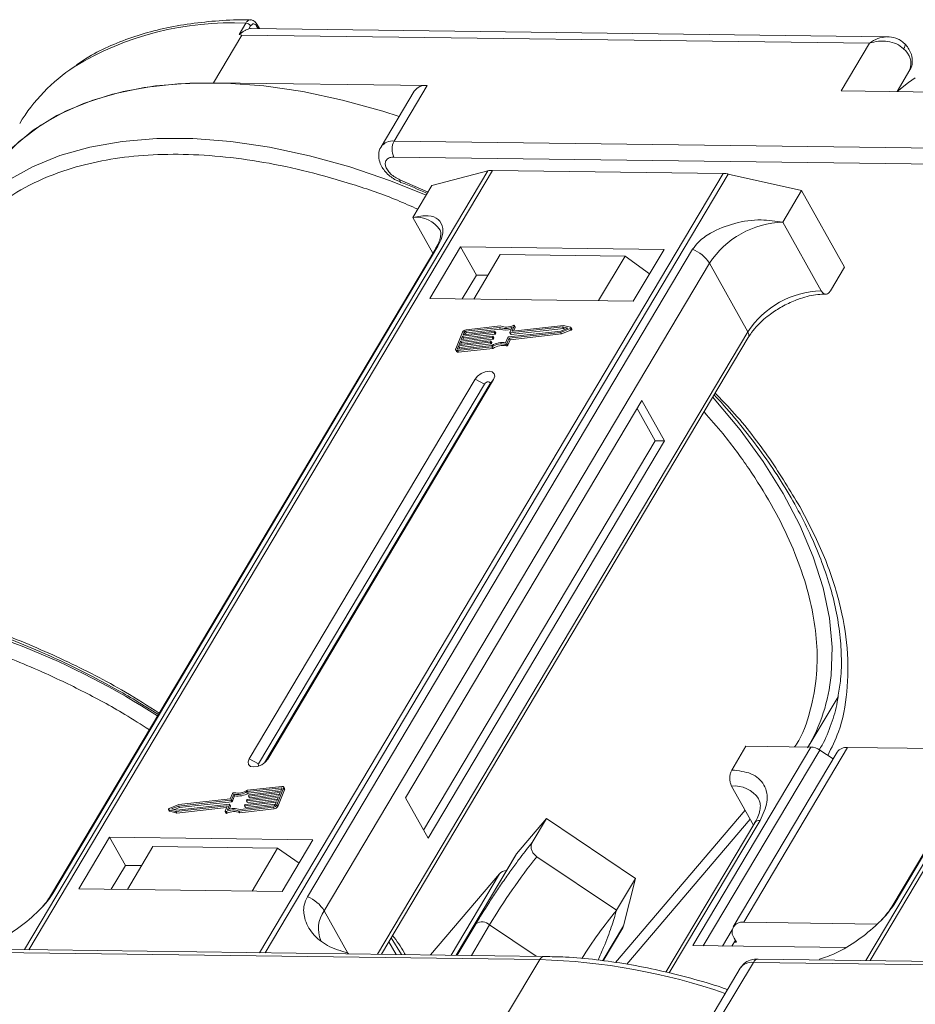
# Model space of a CAD drawing. Header units: millimetres. Extents: x -1177 to 904, y 240 to 1698.
# Tile 31 of 51: x 85 to 142, y 1550 to 1613. Entities that reach past the tile are written whole.
import ezdxf

# ---------------------------------------------------------------- set-up
doc = ezdxf.new("R2010")
doc.units = ezdxf.units.MM

msp = doc.modelspace()

# ---------------------------------------------------------------- linework, layer by layer
at = {"color": 7, "linetype": 'Continuous', "lineweight": 15}
for p, q in [((99.214, 1611.703), (99.644, 1612.426)), ((99.842, 1612.057), (99.953, 1612.243)), ((100.336, 1612.238), (100.429, 1612.073)), ((100.514, 1612.072), (100.35, 1612.364)), ((97.59, 1608.621), (99.399, 1611.663)), ((99.214, 1611.703), (99.399, 1611.663)), ((99.399, 1611.663), (139.445, 1611.148)), ((140.563, 1611.557), (99.995, 1612.079)), ((139.445, 1611.148), (137.636, 1608.106)), ((141.687, 1611.105), (141.677, 1611.117)), ((141.197, 1608.06), (142.02, 1609.445)), ((111.221, 1608.446), (97.59, 1608.621)), ((109.11, 1604.897), (111.221, 1608.446)), ((110.389, 1608.083), (108.278, 1604.533)), ((137.636, 1608.106), (151.267, 1607.93)), ((149.156, 1604.381), (109.11, 1604.897)), ((109.096, 1603.875), (149.143, 1603.36)), ((115.083, 1602.995), (85.526, 1553.301)), ((85.798, 1553.297), (115.376, 1603.028)), ((130.098, 1602.838), (100.519, 1553.108)), ((100.876, 1553.103), (130.432, 1602.797)), ((111.516, 1602.056), (115.083, 1602.995)), ((115.376, 1603.028), (130.098, 1602.838)), ((130.432, 1602.797), (135.111, 1601.752)), ((109.141, 1602.451), (109.518, 1602.289)), ((111.274, 1601.648), (109.476, 1602.434)), ((109.514, 1602.268), (109.51, 1602.27)), ((168.76, 1602.304), (139.203, 1552.61)), ((139.474, 1552.606), (169.053, 1602.337)), ((110.31, 1600.028), (111.516, 1602.056)), ((133.904, 1599.724), (135.111, 1601.752)), ((135.111, 1601.752), (137.85, 1596.862)), ((110.31, 1600.028), (111.585, 1597.752)), ((136.355, 1595.349), (133.904, 1599.724)), ((111.762, 1598.049), (87.185, 1556.728)), ((87.327, 1556.881), (111.904, 1598.202)), ((128.154, 1597.993), (103.578, 1556.671)), ((113.353, 1598.149), (111.393, 1594.854)), ((126.33, 1597.982), (113.353, 1598.149)), ((113.353, 1598.149), (114.363, 1596.348)), ((124.37, 1594.687), (126.33, 1597.982)), ((115.884, 1597.657), (114.195, 1594.818)), ((115.884, 1597.657), (123.847, 1597.555)), ((122.158, 1594.715), (123.847, 1597.555)), ((123.847, 1597.555), (125.406, 1596.429)), ((165.438, 1597.359), (140.861, 1556.037)), ((141.003, 1556.19), (165.58, 1597.511)), ((104.648, 1555.78), (129.224, 1597.102)), ((131.675, 1592.727), (129.224, 1597.102)), ((136.945, 1595.341), (137.85, 1596.862)), ((114.363, 1596.348), (113.458, 1594.827)), ((115.1, 1596.339), (114.363, 1596.348)), ((111.393, 1594.854), (124.37, 1594.687)), ((113.513, 1592.536), (115.523, 1592.764)), ((115.824, 1593.008), (113.66, 1592.764)), ((113.66, 1592.764), (113.717, 1592.661)), ((115.895, 1593.101), (113.696, 1592.852)), ((113.717, 1592.661), (115.882, 1592.905)), ((115.542, 1592.745), (115.524, 1592.7)), ((115.6, 1592.654), (115.542, 1592.757)), ((115.6, 1592.642), (115.542, 1592.745)), ((115.882, 1592.905), (115.824, 1593.008)), ((116.401, 1592.399), (119.742, 1592.777)), ((116.492, 1592.683), (116.632, 1593.025)), ((119.851, 1593.042), (116.51, 1592.664)), ((116.568, 1592.561), (119.909, 1592.939)), ((116.77, 1593.104), (116.639, 1592.784)), ((116.649, 1592.765), (116.639, 1592.784)), ((119.91, 1593.133), (116.658, 1592.765)), ((116.735, 1592.774), (116.828, 1593.001)), ((116.77, 1593.104), (116.828, 1593.001)), ((116.828, 1593.026), (116.771, 1593.129)), ((119.728, 1592.691), (120.335, 1592.932)), ((119.742, 1592.777), (120.188, 1592.954)), ((119.786, 1592.588), (120.392, 1592.829)), ((120.188, 1592.954), (119.851, 1593.042)), ((119.909, 1592.939), (119.851, 1593.042)), ((119.909, 1592.939), (120.055, 1592.901)), ((120.368, 1593.013), (119.91, 1593.133)), ((120.335, 1592.932), (120.392, 1592.829)), ((120.443, 1592.898), (120.385, 1593.001)), ((131.675, 1592.727), (108.053, 1553.011)), ((108.298, 1553.008), (131.707, 1592.366)), ((113.475, 1592.701), (113.039, 1591.639)), ((113.259, 1591.917), (115.269, 1592.144)), ((113.35, 1592.138), (113.259, 1591.917)), ((115.36, 1592.366), (113.35, 1592.138)), ((113.407, 1592.035), (113.35, 1592.138)), ((113.386, 1592.227), (115.396, 1592.454)), ((113.477, 1592.448), (113.386, 1592.227)), ((113.407, 1592.035), (115.417, 1592.263)), ((115.487, 1592.675), (113.477, 1592.448)), ((113.535, 1592.345), (113.477, 1592.448)), ((113.491, 1592.238), (113.535, 1592.345)), ((113.586, 1592.713), (113.513, 1592.536)), ((113.535, 1592.345), (115.545, 1592.572)), ((113.644, 1592.61), (113.586, 1592.713)), ((113.618, 1592.548), (113.644, 1592.61)), ((115.287, 1592.125), (115.269, 1592.081)), ((115.345, 1592.035), (115.287, 1592.138)), ((115.345, 1592.022), (115.287, 1592.125)), ((115.417, 1592.263), (115.36, 1592.366)), ((115.415, 1592.435), (115.396, 1592.391)), ((115.454, 1592.288), (115.396, 1592.391)), ((115.472, 1592.344), (115.415, 1592.447)), ((115.472, 1592.332), (115.415, 1592.435)), ((115.454, 1592.288), (115.472, 1592.332)), ((115.545, 1592.572), (115.487, 1592.675)), ((115.581, 1592.597), (115.524, 1592.7)), ((115.581, 1592.597), (115.6, 1592.642)), ((116.224, 1592.032), (116.364, 1592.374)), ((116.307, 1591.978), (116.448, 1592.32)), ((116.365, 1591.875), (116.506, 1592.217)), ((116.448, 1592.32), (119.728, 1592.691)), ((116.506, 1592.217), (116.448, 1592.32)), ((116.492, 1592.671), (116.549, 1592.568)), ((116.506, 1592.217), (119.786, 1592.588)), ((116.568, 1592.561), (116.51, 1592.664)), ((119.786, 1592.588), (119.728, 1592.691)), ((113.039, 1591.565), (113.096, 1591.462)), ((113.222, 1591.829), (113.15, 1591.652)), ((113.15, 1591.652), (113.171, 1591.614)), ((113.151, 1591.525), (115.35, 1591.774)), ((113.208, 1591.422), (113.151, 1591.525)), ((113.187, 1591.614), (115.352, 1591.859)), ((113.208, 1591.422), (115.407, 1591.671)), ((115.232, 1592.056), (113.222, 1591.829)), ((113.28, 1591.726), (113.222, 1591.829)), ((113.236, 1591.619), (113.28, 1591.726)), ((113.28, 1591.726), (115.29, 1591.953)), ((113.364, 1591.929), (113.407, 1592.035)), ((115.29, 1591.953), (115.232, 1592.056)), ((115.327, 1591.978), (115.269, 1592.081)), ((115.327, 1591.978), (115.345, 1592.022)), ((115.407, 1591.671), (115.35, 1591.774)), ((116.212, 1591.929), (116.269, 1591.826)), ((116.365, 1591.875), (116.307, 1591.978)), ((114.276, 1589.708), (99.862, 1565.472)), ((101.042, 1565.457), (115.456, 1589.693)), ((114.276, 1589.708), (114.871, 1589.394)), ((115.456, 1589.693), (115.207, 1589.389)), ((114.871, 1589.394), (100.457, 1565.158)), ((100.833, 1565.222), (115.207, 1589.389)), ((124.908, 1588.345), (109.83, 1562.993)), ((126.349, 1585.771), (124.908, 1588.345)), ((125.76, 1585.779), (124.606, 1587.838)), ((110.983, 1560.935), (125.76, 1585.779)), ((111.271, 1560.42), (126.349, 1585.771)), ((126.349, 1585.771), (125.76, 1585.779)), ((92.784, 1569.104), (94.066, 1568.297)), ((135.524, 1566.234), (137.434, 1569.445)), ((135.704, 1566.232), (128.166, 1553.557)), ((128.831, 1553.548), (136.261, 1566.041)), ((130.652, 1564.764), (131.557, 1566.285)), ((137.38, 1565.911), (130.746, 1554.757)), ((131.411, 1555.048), (138.045, 1566.202)), ((131.557, 1566.285), (135.704, 1566.232)), ((137.117, 1565.469), (136.261, 1566.041)), ((146.84, 1566.089), (138.045, 1566.202)), ((100.457, 1565.158), (99.862, 1565.472)), ((101.042, 1565.457), (100.888, 1565.27)), ((98.791, 1563.267), (98.65, 1562.925)), ((98.874, 1563.213), (98.734, 1562.871)), ((98.932, 1563.11), (98.874, 1563.213)), ((101.911, 1563.631), (99.747, 1563.387)), ((99.804, 1563.284), (99.747, 1563.387)), ((101.947, 1563.72), (99.748, 1563.471)), ((99.804, 1563.284), (101.919, 1563.523)), ((101.839, 1563.328), (99.829, 1563.101)), ((99.866, 1563.189), (101.876, 1563.417)), ((99.887, 1562.998), (101.792, 1563.213)), ((101.623, 1562.545), (102.059, 1563.606)), ((101.681, 1562.442), (102.117, 1563.503)), ((101.748, 1563.107), (101.839, 1563.328)), ((101.876, 1563.417), (101.948, 1563.593)), ((101.942, 1563.577), (101.911, 1563.631)), ((102.117, 1563.578), (102.059, 1563.681)), ((102.059, 1563.606), (102.117, 1563.503)), ((130.639, 1563.743), (132.033, 1561.254)), ((95.247, 1562.203), (98.588, 1562.581)), ((98.697, 1562.846), (95.356, 1562.468)), ((98.65, 1562.925), (95.37, 1562.554)), ((95.414, 1562.365), (98.754, 1562.743)), ((98.754, 1562.743), (98.697, 1562.846)), ((98.791, 1562.769), (98.734, 1562.871)), ((98.791, 1562.769), (98.932, 1563.11)), ((101.585, 1562.709), (99.575, 1562.482)), ((99.611, 1562.57), (101.621, 1562.797)), ((99.633, 1562.379), (101.538, 1562.594)), ((99.683, 1562.81), (99.702, 1562.854)), ((99.683, 1562.798), (99.741, 1562.695)), ((101.712, 1563.019), (99.702, 1562.791)), ((99.76, 1562.688), (99.702, 1562.791)), ((99.738, 1562.88), (101.748, 1563.107)), ((99.76, 1562.688), (101.665, 1562.904)), ((99.811, 1563.12), (99.829, 1563.164)), ((99.811, 1563.107), (99.868, 1563.004)), ((99.887, 1562.998), (99.829, 1563.101)), ((101.512, 1562.532), (101.585, 1562.709)), ((101.621, 1562.797), (101.712, 1563.019)), ((109.83, 1562.993), (111.271, 1560.42)), ((94.713, 1562.244), (94.771, 1562.141)), ((94.73, 1562.232), (95.188, 1562.112)), ((94.788, 1562.129), (94.73, 1562.232)), ((95.37, 1562.554), (94.763, 1562.314)), ((94.788, 1562.129), (95.246, 1562.009)), ((95.356, 1562.468), (94.91, 1562.291)), ((94.91, 1562.291), (95.247, 1562.203)), ((95.101, 1562.241), (95.414, 1562.365)), ((95.188, 1562.112), (98.441, 1562.48)), ((95.246, 1562.009), (95.188, 1562.112)), ((95.246, 1562.009), (98.421, 1562.368)), ((95.414, 1562.365), (95.356, 1562.468)), ((98.328, 1562.141), (98.459, 1562.461)), ((98.328, 1562.116), (98.385, 1562.013)), ((98.448, 1562.007), (98.391, 1562.11)), ((98.456, 1562.453), (98.441, 1562.48)), ((98.606, 1562.562), (98.466, 1562.22)), ((98.581, 1562.257), (98.664, 1562.459)), ((98.664, 1562.471), (98.606, 1562.574)), ((98.606, 1562.562), (98.664, 1562.459)), ((99.203, 1562.145), (101.402, 1562.393)), ((99.203, 1562.145), (99.261, 1562.042)), ((99.261, 1562.042), (101.46, 1562.29)), ((99.274, 1562.237), (101.438, 1562.482)), ((99.556, 1562.501), (99.574, 1562.545)), ((99.556, 1562.488), (99.614, 1562.385)), ((99.633, 1562.379), (99.575, 1562.482)), ((101.402, 1562.393), (101.46, 1562.29)), ((101.681, 1562.442), (101.623, 1562.545)), ((131.5, 1562.205), (123.234, 1552.483)), ((116.908, 1559.407), (118.826, 1561.663)), ((117.921, 1560.142), (118.826, 1561.663)), ((118.826, 1561.663), (124.499, 1557.839)), ((123.964, 1552.378), (131.825, 1561.625)), ((132.121, 1561.403), (126.451, 1551.869)), ((126.665, 1551.816), (132.454, 1561.548)), ((90.948, 1560.478), (88.988, 1557.182)), ((103.925, 1560.311), (90.948, 1560.478)), ((91.957, 1558.677), (90.948, 1560.478)), ((101.964, 1557.015), (103.925, 1560.311)), ((93.713, 1559.88), (92.085, 1557.143)), ((101.676, 1559.778), (93.713, 1559.88)), ((100.048, 1557.04), (101.676, 1559.778)), ((101.676, 1559.778), (103.044, 1558.83)), ((116.884, 1559.374), (113.061, 1552.946)), ((113.065, 1552.946), (116.908, 1559.407)), ((116.908, 1559.407), (116.884, 1559.374)), ((123.293, 1555.811), (118.217, 1559.232)), ((91.957, 1558.677), (91.053, 1557.156)), ((92.989, 1558.663), (91.957, 1558.677)), ((115.825, 1558.134), (111.432, 1552.967)), ((115.825, 1558.134), (112.742, 1552.95)), ((123.293, 1555.811), (124.499, 1557.839)), ((124.499, 1557.839), (123.744, 1554.82)), ((88.988, 1557.182), (101.964, 1557.015)), ((104.648, 1555.78), (106.161, 1553.079)), ((139.939, 1554.938), (131.411, 1555.048)), ((114.332, 1554.968), (113.129, 1552.945)), ((114.04, 1552.934), (115.202, 1554.886)), ((118.177, 1552.88), (115.202, 1554.886)), ((123.744, 1554.82), (122.423, 1552.599)), ((122.446, 1552.595), (123.69, 1554.687)), ((130.681, 1554.569), (130.064, 1553.532)), ((109.243, 1552.995), (108.77, 1553.802)), ((108.925, 1554.063), (109.57, 1552.991)), ((130.88, 1553.905), (130.654, 1553.525)), ((130.808, 1554.034), (130.952, 1553.776)), ((78.351, 1553.181), (118.397, 1552.666)), ((118.695, 1552.874), (78.649, 1553.389)), ((128.166, 1553.557), (137.88, 1553.432)), ((130.952, 1553.776), (130.805, 1553.778)), ((106.161, 1553.079), (106.136, 1553.035)), ((106.161, 1553.079), (106.186, 1553.035)), ((118.397, 1552.666), (116.286, 1549.117)), ((172.372, 1552.183), (132.325, 1552.698)), ((136.218, 1552.648), (136.244, 1552.691)), ((131.196, 1552.127), (129.306, 1548.949)), ((129.917, 1548.942), (132.028, 1552.491)), ((132.028, 1552.491), (172.074, 1551.975))]:
    msp.add_line(p, q, dxfattribs=at)
at = {"color": 7, "linetype": 'Continuous', "lineweight": 15, "flags": 128}
for points in [[(99.995, 1612.079), (99.942, 1612.077), (99.842, 1612.057)], [(141.618, 1610.779), (141.668, 1610.875), (141.698, 1610.961), (141.708, 1611.033), (141.696, 1611.09), (141.687, 1611.105)], [(97.59, 1608.621), (95.315, 1608.56), (93.16, 1608.317), (91.143, 1607.894), (89.28, 1607.295), (87.586, 1606.524), (86.074, 1605.587), (84.758, 1604.493), (84, 1603.687)], [(109.428, 1606.466), (108.394, 1606.799), (105.818, 1607.513), (103.277, 1608.054), (100.793, 1608.418), (98.385, 1608.601), (96.073, 1608.601), (93.875, 1608.42), (91.81, 1608.057), (89.893, 1607.517), (88.14, 1606.804), (86.565, 1605.923), (85.181, 1604.881), (84, 1603.687)], [(142.362, 1608.941), (141.93, 1608.639), (141.195, 1608.057)], [(111.159, 1601.455), (108.875, 1602.367), (106.283, 1603.25), (103.707, 1603.964), (101.166, 1604.505), (98.682, 1604.869), (96.274, 1605.052), (93.962, 1605.052), (91.764, 1604.871), (89.699, 1604.508), (87.782, 1603.968), (86.029, 1603.255), (84.454, 1602.374), (83.071, 1601.332), (81.889, 1600.138)], [(109.51, 1602.27), (109.508, 1602.272), (109.486, 1602.302), (109.475, 1602.357), (109.476, 1602.434)], [(111.762, 1598.049), (111.82, 1598.129), (111.904, 1598.202)], [(115.523, 1592.764), (115.528, 1592.764), (115.533, 1592.763), (115.537, 1592.762), (115.54, 1592.759), (115.542, 1592.756), (115.543, 1592.753), (115.543, 1592.749), (115.542, 1592.745)], [(116.639, 1592.784), (116.638, 1592.78), (116.638, 1592.776), (116.639, 1592.773), (116.641, 1592.77), (116.644, 1592.767), (116.648, 1592.766), (116.652, 1592.765), (116.658, 1592.765)], [(116.708, 1593.135), (116.722, 1593.14), (116.736, 1593.143), (116.749, 1593.142), (116.76, 1593.139), (116.768, 1593.133), (116.772, 1593.125), (116.773, 1593.115), (116.77, 1593.104)], [(120.368, 1593.013), (120.379, 1593.008), (120.386, 1592.999), (120.388, 1592.989), (120.385, 1592.976), (120.378, 1592.963), (120.366, 1592.951), (120.351, 1592.94), (120.335, 1592.932)], [(120.392, 1592.829), (120.409, 1592.837), (120.424, 1592.848), (120.435, 1592.86), (120.443, 1592.873), (120.446, 1592.886), (120.444, 1592.896), (120.443, 1592.898)], [(115.269, 1592.144), (115.274, 1592.145), (115.279, 1592.144), (115.283, 1592.142), (115.286, 1592.14), (115.288, 1592.137), (115.289, 1592.134), (115.289, 1592.13), (115.287, 1592.125)], [(115.396, 1592.454), (115.401, 1592.454), (115.406, 1592.453), (115.41, 1592.452), (115.413, 1592.45), (115.415, 1592.447), (115.416, 1592.443), (115.416, 1592.439), (115.415, 1592.435)], [(116.51, 1592.664), (116.505, 1592.664), (116.5, 1592.665), (116.496, 1592.666), (116.493, 1592.669), (116.491, 1592.672), (116.49, 1592.675), (116.49, 1592.679), (116.492, 1592.683)], [(113.151, 1591.525), (113.119, 1591.524), (113.091, 1591.528), (113.067, 1591.537), (113.049, 1591.551), (113.037, 1591.569), (113.031, 1591.59), (113.031, 1591.614), (113.039, 1591.639)], [(113.15, 1591.652), (113.147, 1591.643), (113.147, 1591.635), (113.149, 1591.628), (113.153, 1591.622), (113.159, 1591.618), (113.167, 1591.615), (113.177, 1591.613), (113.187, 1591.614)], [(115.456, 1589.693), (115.527, 1589.887), (115.497, 1590.053), (115.371, 1590.166), (115.168, 1590.207), (114.919, 1590.172), (114.662, 1590.064), (114.437, 1589.901), (114.276, 1589.708)], [(115.207, 1589.389), (115.228, 1589.445), (115.219, 1589.492), (115.183, 1589.524), (115.125, 1589.536), (115.054, 1589.526), (114.981, 1589.495), (114.917, 1589.449), (114.871, 1589.394)], [(136.985, 1570.799), (136.986, 1570.804), (137.049, 1572.594), (136.88, 1574.462), (136.48, 1576.395), (135.852, 1578.376), (135.001, 1580.39), (133.934, 1582.42), (132.659, 1584.45), (131.188, 1586.464), (129.531, 1588.445), (129.437, 1588.55)], [(99.862, 1565.472), (99.791, 1565.278), (99.821, 1565.111), (99.947, 1564.999), (100.15, 1564.958), (100.399, 1564.993), (100.656, 1565.101), (100.881, 1565.263), (101.042, 1565.457)], [(100.457, 1565.158), (100.437, 1565.102), (100.445, 1565.055), (100.481, 1565.023), (100.485, 1565.021)], [(101.948, 1563.593), (101.951, 1563.602), (101.951, 1563.61), (101.949, 1563.617), (101.945, 1563.623), (101.939, 1563.627), (101.931, 1563.63), (101.921, 1563.632), (101.911, 1563.631)], [(101.947, 1563.72), (101.979, 1563.721), (102.007, 1563.717), (102.031, 1563.708), (102.049, 1563.694), (102.061, 1563.677), (102.067, 1563.655), (102.067, 1563.632), (102.059, 1563.606)], [(98.588, 1562.581), (98.593, 1562.581), (98.598, 1562.58), (98.602, 1562.579), (98.605, 1562.577), (98.607, 1562.574), (98.608, 1562.57), (98.608, 1562.566), (98.606, 1562.562)], [(99.702, 1562.791), (99.697, 1562.791), (99.692, 1562.792), (99.688, 1562.793), (99.685, 1562.796), (99.683, 1562.798), (99.682, 1562.802), (99.682, 1562.806), (99.683, 1562.81)], [(99.829, 1563.101), (99.824, 1563.101), (99.819, 1563.101), (99.815, 1563.103), (99.812, 1563.105), (99.81, 1563.108), (99.809, 1563.112), (99.809, 1563.116), (99.811, 1563.12)], [(94.73, 1562.232), (94.719, 1562.237), (94.712, 1562.246), (94.71, 1562.257), (94.713, 1562.269), (94.721, 1562.282), (94.732, 1562.295), (94.747, 1562.305), (94.763, 1562.314)], [(94.771, 1562.141), (94.777, 1562.134), (94.788, 1562.129)], [(98.391, 1562.11), (98.376, 1562.105), (98.362, 1562.103), (98.349, 1562.103), (98.338, 1562.106), (98.33, 1562.112), (98.326, 1562.12), (98.325, 1562.13), (98.328, 1562.141)], [(98.385, 1562.013), (98.388, 1562.009), (98.396, 1562.004), (98.406, 1562), (98.419, 1562), (98.434, 1562.002), (98.448, 1562.007)], [(98.459, 1562.461), (98.46, 1562.465), (98.461, 1562.469), (98.46, 1562.473), (98.457, 1562.476), (98.454, 1562.478), (98.45, 1562.479), (98.446, 1562.48), (98.441, 1562.48)], [(99.575, 1562.482), (99.57, 1562.482), (99.565, 1562.482), (99.561, 1562.484), (99.558, 1562.486), (99.556, 1562.489), (99.555, 1562.492), (99.555, 1562.496), (99.556, 1562.501)], [(87.183, 1556.725), (87.243, 1556.807), (87.327, 1556.881)], [(140.86, 1556.034), (140.92, 1556.116), (141.003, 1556.19)], [(118.695, 1552.874), (118.695, 1552.874), (118.704, 1552.873)]]:
    msp.add_lwpolyline(points, dxfattribs=at)
at = {"color": 7, "linetype": 'Continuous', "lineweight": 15}
for centre, radius, start, end in [((98.742, 1593.074), 19.373, 87.33311, 121.27285), ((99.623, 1612.038), 0.388, 31.84251, 86.94255), ((100.241, 1612.313), 0.121, 321.99637, 25.22908), ((140.873, 1609.827), 1.209, 341.59357, 51.97131), ((94.918, 1600.16), 11.338, 123.34499, 148.83136), ((111.102, 1607.585), 0.869, 82.14794, 145.0614), ((108.991, 1604.035), 0.87, 82.15926, 144.95097), ((110.089, 1604.373), 1.11, 151.86538, 206.65442), ((115.351, 1601.93), 1.098, 88.72031, 104.14409), ((130.066, 1601.201), 1.638, 77.08998, 88.8989), ((110.517, 1598.222), 1.817, 33.1952, 96.53301), ((134.095, 1593.897), 5.83, 91.86957, 146.65022), ((127.345, 1595.934), 2.213, 31.86898, 68.55124), ((136.546, 1589.522), 5.83, 91.86957, 146.65022), ((113.729, 1592.567), 0.287, 96.59253, 152.29321), ((113.671, 1592.669), 0.0955, 96.59253, 152.29321), ((116.208, 1593.977), 1.042, 248.35959, 294.01857), ((116.256, 1593.824), 0.991, 247.84687, 288.77105), ((116.265, 1593.968), 0.943, 246.89164, 297.97103), ((116.803, 1593.014), 0.0276, 333.09852, 26.5741), ((113.728, 1592.566), 0.0955, 96.59253, 152.29321), ((115.354, 1592.413), 0.0478, 276.59253, 332.29321), ((115.412, 1592.31), 0.0478, 276.59253, 332.29321), ((115.46, 1592.338), 0.0138, 333.02121, 26.65141), ((115.481, 1592.723), 0.0478, 276.59253, 332.29321), ((115.539, 1592.62), 0.0478, 276.59253, 332.29321), ((115.587, 1592.648), 0.0138, 333.02121, 26.65141), ((116.407, 1592.352), 0.0478, 96.59253, 152.29321), ((116.564, 1592.579), 0.0183, 217.91724, 283.38081), ((131.397, 1592.521), 0.346, 333.31625, 36.51573), ((115.227, 1592.103), 0.0478, 276.59253, 332.29321), ((115.285, 1592), 0.0478, 276.59253, 332.29321), ((115.333, 1592.029), 0.0138, 333.02121, 26.65141), ((115.972, 1590.787), 1.167, 78.13867, 122.23452), ((116.041, 1590.669), 1.375, 82.36132, 120.10827), ((116.03, 1590.684), 1.167, 78.13867, 122.23452), ((116.227, 1592.018), 0.0903, 260.49805, 333.59787), ((116.284, 1591.915), 0.0903, 260.49805, 333.59787), ((113.183, 1591.529), 0.11, 217.91724, 283.38081), ((66.811, 1525.998), 50.225, 57.20087, 79.17034), ((125.812, 1571.861), 11.224, 329.56674, 354.56923), ((135.649, 1565.164), 1.07, 55.09609, 87.03844), ((137.965, 1565.48), 0.727, 83.64232, 143.56702), ((98.871, 1563.227), 0.0903, 80.49805, 153.59787), ((99.057, 1564.576), 1.375, 262.36132, 300.10827), ((99.126, 1564.458), 1.167, 258.13867, 302.23452), ((99.115, 1564.473), 1.375, 262.36132, 300.10827), ((102.043, 1563.541), 0.0826, 333.02121, 26.65141), ((130.801, 1561.84), 1.91, 35.13686, 94.86934), ((98.691, 1562.894), 0.0478, 276.59253, 332.29321), ((98.749, 1562.791), 0.0478, 276.59253, 332.29321), ((99.744, 1562.832), 0.0478, 96.59253, 152.29321), ((99.756, 1562.706), 0.0183, 217.91724, 283.38081), ((99.871, 1563.142), 0.0478, 96.59253, 152.29321), ((99.883, 1563.016), 0.0183, 217.91724, 283.38081), ((98.833, 1561.277), 0.943, 66.89164, 117.97103), ((98.891, 1561.174), 0.943, 66.89164, 117.97103), ((98.89, 1561.269), 1.042, 68.35959, 114.01857), ((98.652, 1562.465), 0.0138, 333.02121, 26.65141), ((99.617, 1562.523), 0.0478, 96.59253, 152.29321), ((99.628, 1562.397), 0.0183, 217.91724, 283.38081), ((101.369, 1562.678), 0.287, 276.59253, 332.29321), ((101.428, 1562.577), 0.0955, 276.59253, 332.29321), ((101.427, 1562.575), 0.287, 276.59253, 332.29321), ((132.414, 1561.187), 0.363, 83.64232, 143.56702), ((147.636, 1535.602), 37.734, 141.22878, 149.26707), ((116.331, 1557.654), 0.697, 94.67216, 136.51575), ((102.769, 1554.612), 2.213, 31.86898, 68.55124), ((106.185, 1554.649), 1.909, 143.64522, 203.44279), ((149.765, 1534.364), 34.069, 140.9873, 147.36701), ((114.713, 1554.359), 0.718, 47.1735, 122.09511), ((131.302, 1554.426), 0.631, 80.05661, 218.47393), ((123.265, 1554.939), 0.494, 329.34023, 346.11124), ((118.726, 1552.512), 0.363, 94.95278, 154.87747), ((117.274, 1512.907), 39.775, 70.98296, 88.38241), ((132.357, 1552.336), 0.363, 94.95278, 154.87747), ((131.909, 1551.629), 0.869, 82.14794, 145.0614)]:
    msp.add_arc(centre, radius, start, end, dxfattribs=at)
for points, knots in [([(99.945, 1612.624), (99.82, 1612.628), (99.049, 1612.651), (97.693, 1612.572), (95.891, 1612.381), (94.175, 1612.051), (92.546, 1611.597), (91.022, 1611.007), (89.777, 1610.401), (89.098, 1609.94), (88.841, 1609.766)], [0, 0, 0, 0, 0.028003, 0.172997, 0.318679, 0.465032, 0.612121, 0.760093, 0.909192, 1, 1, 1, 1]), ([(99.644, 1612.426), (99.679, 1612.474), (99.753, 1612.578), (99.864, 1612.635), (99.93, 1612.631), (99.945, 1612.63)], [0, 0, 0, 0, 0.40041, 0.863065, 1, 1, 1, 1]), ([(100.35, 1612.364), (100.326, 1612.402), (100.275, 1612.48), (100.174, 1612.565), (100.06, 1612.622), (99.98, 1612.63), (99.94, 1612.634)], [0, 0, 0, 0, 0.2410888, 0.4906922, 0.7449678, 1, 1, 1, 1]), ([(99.953, 1612.243), (99.982, 1612.281), (100.039, 1612.357), (100.147, 1612.389), (100.254, 1612.355), (100.309, 1612.277), (100.336, 1612.238)], [0, 0, 0, 0, 0.25078, 0.500121, 0.749952, 1, 1, 1, 1]), ([(99.842, 1612.057), (99.788, 1612.037), (99.687, 1612.002), (99.511, 1611.908), (99.387, 1611.826), (99.308, 1611.767), (99.279, 1611.745), (99.26, 1611.73), (99.246, 1611.719), (99.236, 1611.712), (99.228, 1611.707), (99.222, 1611.705), (99.218, 1611.703), (99.216, 1611.703), (99.214, 1611.703), (99.214, 1611.703)], [0, 0, 0, 0, 0.2957548, 0.5469045, 0.8048987, 0.8684268, 0.9109808, 0.9394832, 0.9586658, 0.9717155, 0.9838198, 0.9901897, 0.9948648, 0.9986566, 1, 1, 1, 1]), ([(139.445, 1611.148), (139.618, 1611.262), (139.961, 1611.488), (140.335, 1611.534), (140.521, 1611.557)], [0, 0, 0, 0, 0.502449, 1, 1, 1, 1]), ([(141.618, 1610.779), (141.472, 1610.897), (141.181, 1611.133), (140.601, 1611.277), (140.005, 1611.293), (139.632, 1611.196), (139.445, 1611.148)], [0, 0, 0, 0, 0.249813, 0.499365, 0.748692, 1, 1, 1, 1]), ([(141.687, 1611.105), (141.597, 1611.187), (141.426, 1611.341), (141.04, 1611.514), (140.748, 1611.54), (140.563, 1611.557)], [0, 0, 0, 0, 0.289669, 0.551579, 1, 1, 1, 1]), ([(142.009, 1609.444), (142.02, 1609.457), (142.134, 1609.588), (142.196, 1609.945), (142.147, 1610.386), (141.969, 1610.751), (141.812, 1610.983), (141.699, 1611.087), (141.672, 1611.112)], [0, 0, 0, 0, 0.029222, 0.287152, 0.556623, 0.766593, 0.943898, 1, 1, 1, 1]), ([(82.185, 1599.228), (82.698, 1599.764), (83.741, 1600.853), (85.81, 1602.144), (88.07, 1603.077), (90.428, 1603.671), (92.78, 1603.995), (95.305, 1604.092), (97.983, 1603.952), (100.764, 1603.579), (103.603, 1602.981), (106.463, 1602.156), (108.81, 1601.359), (110.187, 1600.743), (110.62, 1600.549)], [0, 0, 0, 0, 0.0983092, 0.199667, 0.3038777, 0.3853383, 0.4668088, 0.5500028, 0.6332068, 0.7164008, 0.7996048, 0.8810654, 0.962536, 1, 1, 1, 1]), ([(108.286, 1604.53), (108.275, 1604.518), (108.163, 1604.388), (108.103, 1604.032), (108.153, 1603.593), (108.326, 1603.226), (108.55, 1602.924), (108.819, 1602.662), (109.038, 1602.519), (109.141, 1602.451)], [0, 0, 0, 0, 0.019311, 0.213059, 0.415477, 0.573199, 0.706385, 0.861888, 1, 1, 1, 1]), ([(109.476, 1602.434), (109.372, 1602.482), (109.157, 1602.58), (108.873, 1602.805), (108.662, 1603.058), (108.547, 1603.312), (108.534, 1603.544), (108.629, 1603.732), (108.821, 1603.855), (109.006, 1603.869), (109.096, 1603.875)], [0, 0, 0, 0, 0.121551, 0.25, 0.378449, 0.5, 0.621551, 0.75, 0.878449, 1, 1, 1, 1]), ([(109.515, 1602.268), (109.52, 1602.266), (110.09, 1602.057), (110.658, 1601.806), (111.22, 1601.558)], [0, 0, 0, 0, 0.008893, 1, 1, 1, 1]), ([(111.904, 1598.202), (111.989, 1598.369), (112.209, 1598.799), (112.253, 1599.419), (111.984, 1599.945), (111.327, 1600.211), (110.651, 1600.089), (110.31, 1600.028)], [0, 0, 0, 0, 0.111335, 0.286497, 0.521289, 0.758582, 1, 1, 1, 1]), ([(133.904, 1599.724), (133.451, 1599.792), (132.467, 1599.941), (130.826, 1599.707), (129.455, 1599.161), (128.556, 1598.542), (128.271, 1598.152), (128.154, 1597.993)], [0, 0, 0, 0, 0.222481, 0.483081, 0.73977, 0.893878, 1, 1, 1, 1]), ([(112.036, 1599.219), (112.037, 1599.219), (112.067, 1599.181), (112.081, 1599.111), (112.091, 1598.868), (111.999, 1598.529), (111.885, 1598.24), (111.769, 1598.068), (111.756, 1598.048)], [0, 0, 0, 0, 0.005744, 0.306611, 0.531667, 0.753453, 0.971797, 1, 1, 1, 1]), ([(136.945, 1595.341), (136.908, 1595.29), (136.834, 1595.188), (136.694, 1595.124), (136.553, 1595.14), (136.435, 1595.224), (136.378, 1595.314), (136.355, 1595.349)], [0, 0, 0, 0, 0.214694, 0.429388, 0.644082, 0.858775, 1, 1, 1, 1]), ([(133.851, 1594.331), (134.131, 1594.475), (134.523, 1594.676), (135.113, 1594.888), (135.601, 1595.024), (136.149, 1595.121), (136.48, 1595.129), (136.648, 1595.133)], [0, 0, 0, 0, 0.294099, 0.412703, 0.605791, 0.800293, 1, 1, 1, 1]), ([(131.717, 1592.367), (131.78, 1592.471), (131.939, 1592.737), (132.283, 1593.135), (132.696, 1593.529), (133.194, 1593.932), (133.6, 1594.179), (133.851, 1594.331)], [0, 0, 0, 0, 0.149323, 0.380846, 0.555425, 0.724977, 1, 1, 1, 1]), ([(129.528, 1588.703), (129.677, 1588.545), (130.312, 1587.871), (131.331, 1586.643), (132.575, 1585.026), (133.695, 1583.382), (134.692, 1581.724), (135.554, 1580.064), (136.276, 1578.411), (136.853, 1576.775), (137.279, 1575.163), (137.553, 1573.583), (137.665, 1572.043), (137.64, 1570.686), (137.505, 1569.879), (137.448, 1569.542)], [0, 0, 0, 0, 0.024561, 0.104913, 0.186075, 0.267836, 0.35005, 0.43263, 0.515544, 0.598811, 0.68251, 0.766798, 0.85192, 0.938225, 1, 1, 1, 1]), ([(134.998, 1581.57), (134.381, 1582.585), (133.131, 1584.642), (131.267, 1587.08), (129.955, 1588.441), (129.594, 1588.814)], [0, 0, 0, 0, 0.414046, 0.839231, 1, 1, 1, 1]), ([(128.88, 1587.613), (129.292, 1587.146), (130.341, 1585.959), (131.781, 1583.981), (133.208, 1581.714), (134.364, 1579.43), (135.242, 1577.174), (135.823, 1574.984), (136.11, 1572.882), (136.113, 1570.696), (135.691, 1568.522), (135.174, 1566.977), (134.704, 1566.302), (134.664, 1566.245)], [0, 0, 0, 0, 0.062548, 0.158967, 0.257425, 0.355896, 0.454354, 0.552825, 0.649232, 0.745651, 0.868972, 0.988932, 1, 1, 1, 1]), ([(136.776, 1565.697), (137.022, 1566.19), (137.643, 1567.434), (138.068, 1569.733), (138.101, 1572.507), (137.581, 1575.456), (136.592, 1578.493), (135.527, 1580.548), (134.998, 1581.57)], [0, 0, 0, 0, 0.1158779, 0.29247, 0.4705948, 0.6487058, 0.8253049, 1, 1, 1, 1]), ([(76.354, 1575.508), (76.922, 1575.396), (78.222, 1575.141), (80.286, 1574.591), (82.507, 1573.894), (84.67, 1573.1), (86.681, 1572.262), (88.415, 1571.46), (89.979, 1570.675), (91.394, 1569.915), (92.343, 1569.362), (92.784, 1569.104)], [0, 0, 0, 0, 0.104923, 0.240306, 0.374217, 0.505211, 0.629299, 0.73716, 0.820578, 0.916513, 1, 1, 1, 1]), ([(94.123, 1568.394), (93.407, 1568.85), (91.457, 1570.093), (88.064, 1571.822), (84.031, 1573.541), (80.106, 1574.862), (77.601, 1575.4), (76.439, 1575.65)], [0, 0, 0, 0, 0.128483, 0.349881, 0.575321, 0.802838, 1, 1, 1, 1]), ([(75.806, 1574.371), (76.926, 1574.153), (79.2, 1573.708), (82.75, 1572.617), (86.104, 1571.309), (89.178, 1569.846), (91.568, 1568.56), (92.97, 1567.663), (93.491, 1567.33)], [0, 0, 0, 0, 0.1908867, 0.387693, 0.5900385, 0.7482105, 0.9064016, 1, 1, 1, 1]), ([(137.448, 1569.542), (137.429, 1569.397), (137.343, 1568.754), (137.002, 1567.687), (136.614, 1566.663), (136.29, 1566.148), (136.225, 1566.045)], [0, 0, 0, 0, 0.112571, 0.500329, 0.900149, 1, 1, 1, 1]), ([(130.652, 1564.764), (130.621, 1564.702), (130.56, 1564.576), (130.519, 1564.336), (130.524, 1564.09), (130.569, 1563.885), (130.619, 1563.783), (130.639, 1563.743)], [0, 0, 0, 0, 0.214694, 0.429388, 0.644082, 0.858775, 1, 1, 1, 1]), ([(132.454, 1561.548), (132.642, 1561.947), (132.931, 1562.562), (132.91, 1563.305), (132.736, 1563.819), (132.389, 1564.236), (131.765, 1564.642), (131.091, 1564.716), (130.652, 1564.764)], [0, 0, 0, 0, 0.239457, 0.368361, 0.5, 0.631639, 0.760543, 1, 1, 1, 1]), ([(132.35, 1562.928), (132.387, 1562.863), (132.469, 1562.721), (132.488, 1562.408), (132.407, 1562.002), (132.277, 1561.656), (132.142, 1561.449), (132.111, 1561.402)], [0, 0, 0, 0, 0.209538, 0.461851, 0.698708, 0.93023, 1, 1, 1, 1]), ([(117.921, 1560.142), (117.681, 1559.847), (117.313, 1559.394), (116.681, 1558.532), (116.165, 1557.802), (115.643, 1557.035), (114.991, 1556.048), (114.591, 1555.393), (114.332, 1554.968)], [0, 0, 0, 0, 0.239457, 0.368361, 0.5, 0.631639, 0.760543, 1, 1, 1, 1]), ([(118.217, 1559.232), (118.153, 1559.283), (118.025, 1559.385), (117.898, 1559.593), (117.84, 1559.812), (117.853, 1560.003), (117.902, 1560.102), (117.921, 1560.142)], [0, 0, 0, 0, 0.214694, 0.429388, 0.644082, 0.858775, 1, 1, 1, 1]), ([(82.567, 1553.382), (82.917, 1553.499), (83.675, 1553.751), (85.001, 1554.548), (86.153, 1555.486), (86.941, 1556.304), (87.215, 1556.713), (87.327, 1556.881)], [0, 0, 0, 0, 0.222481, 0.483081, 0.73977, 0.893878, 1, 1, 1, 1]), ([(87.179, 1556.726), (87.1, 1556.599), (86.931, 1556.325), (86.666, 1556.039), (86.524, 1555.886)], [0, 0, 0, 0, 0.467677, 1, 1, 1, 1]), ([(103.578, 1556.671), (103.497, 1556.495), (103.291, 1556.042), (103.366, 1555.208), (103.85, 1554.298), (104.809, 1553.495), (105.708, 1553.218), (106.161, 1553.079)], [0, 0, 0, 0, 0.111335, 0.286497, 0.521289, 0.758582, 1, 1, 1, 1]), ([(122.119, 1552.642), (122.24, 1552.911), (122.572, 1553.652), (123.003, 1554.798), (123.196, 1555.471), (123.293, 1555.811)], [0, 0, 0, 0, 0.2196829, 0.60648, 1, 1, 1, 1]), ([(136.244, 1552.691), (136.593, 1552.808), (137.352, 1553.06), (138.678, 1553.857), (139.83, 1554.795), (140.617, 1555.613), (140.892, 1556.023), (141.003, 1556.19)], [0, 0, 0, 0, 0.222481, 0.483081, 0.73977, 0.893878, 1, 1, 1, 1]), ([(140.856, 1556.036), (140.777, 1555.908), (140.608, 1555.634), (140.342, 1555.348), (140.201, 1555.195)], [0, 0, 0, 0, 0.4676766, 1, 1, 1, 1]), ([(109.814, 1552.988), (109.79, 1553.035), (109.58, 1553.444), (109.279, 1553.851), (109.014, 1554.212)], [0, 0, 0, 0, 0.115548, 1, 1, 1, 1]), ([(130.382, 1550.757), (130.262, 1550.799), (129.478, 1551.073), (128.021, 1551.49), (126.012, 1551.996), (123.998, 1552.392), (121.999, 1552.675), (120.224, 1552.839), (119.146, 1552.854), (118.702, 1552.861)], [0, 0, 0, 0, 0.029689, 0.194293, 0.362198, 0.532551, 0.704743, 0.878345, 1, 1, 1, 1]), ([(132.327, 1552.689), (132.285, 1552.692), (132.108, 1552.706), (131.804, 1552.632), (131.441, 1552.456), (131.287, 1552.238), (131.214, 1552.136)], [0, 0, 0, 0, 0.09315, 0.394213, 0.715265, 1, 1, 1, 1])]:
    msp.add_open_spline(points, degree=3, knots=knots, dxfattribs=at)

doc.saveas('drawing.dxf')
